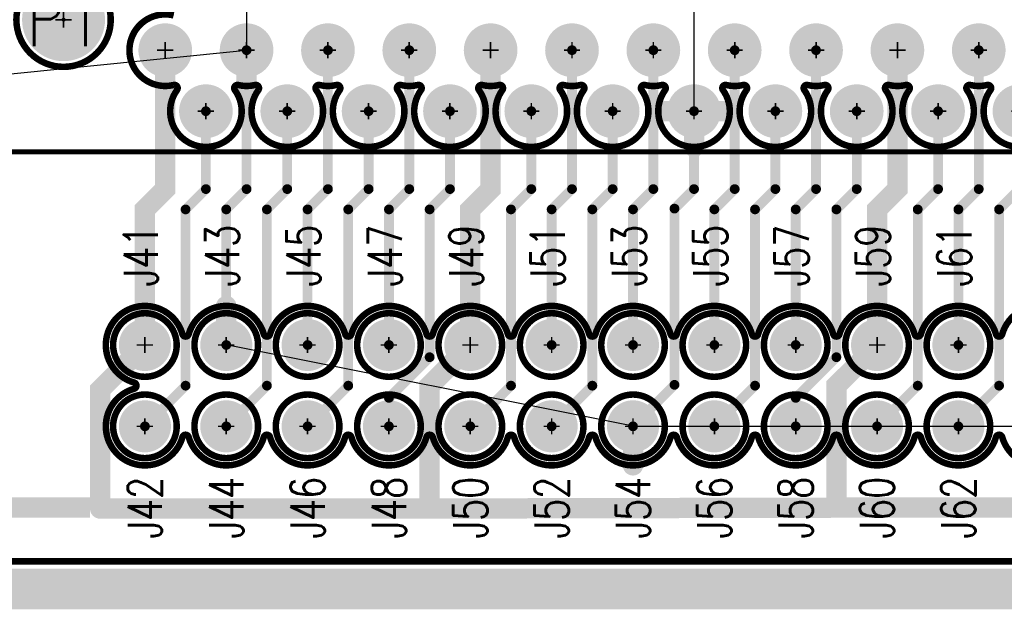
# Model space of a CAD drawing. Extents: x -3.3 to 15.7, y -5.3 to 2.7.
# Tile 11 of 17: x 2.3 to 3.6, y -0.7 to 0. Entities that reach past the tile are written whole.
import ezdxf
from ezdxf.enums import TextEntityAlignment as Align

# ---------------------------------------------------------------- set-up
doc = ezdxf.new("R2010")
doc.units = 0
for name, pattern in [('SIG_1', [2, 1, 1]), ('SIG_11', [2, 1, 1]), ('SIG_13', [2, 1, 1]), ('SIG_130', [2, 1, 1]), ('SIG_133', [2, 1, 1]), ('SIG_14', [2, 1, 1]), ('SIG_18', [2, 1, 1]), ('SIG_20', [2, 1, 1]), ('SIG_24', [2, 1, 1]), ('SIG_30', [2, 1, 1]), ('SIG_32', [2, 1, 1]), ('SIG_34', [2, 1, 1]), ('SIG_36', [2, 1, 1]), ('SIG_39', [2, 1, 1]), ('SIG_43', [2, 1, 1]), ('SIG_44', [2, 1, 1]), ('SIG_47', [2, 1, 1]), ('SIG_48', [2, 1, 1]), ('SIG_8', [2, 1, 1])]:
    doc.linetypes.add(name, pattern=pattern)
for name, color, linetype in [('2D_LINE_125', 3, 'CONTINUOUS'), ('2D_LINE_126', 6, 'CONTINUOUS'), ('BOARD_OUTLINE_00', 254, 'CONTINUOUS'), ('DRIL_NPLTE_THRU_01', 16, 'CONTINUOUS'), ('DRIL_NPLTE_THRU_02', 176, 'CONTINUOUS'), ('DRIL_PLTE_THRU_01', 16, 'CONTINUOUS'), ('DRIL_PLTE_THRU_02', 176, 'CONTINUOUS'), ('DRIL_SYMBOL', 254, 'CONTINUOUS'), ('LINK_00', 254, 'CONTINUOUS'), ('PADS_BOT', 5, 'CONTINUOUS'), ('PADS_INNER', 1, 'CONTINUOUS'), ('PADS_TOP', 1, 'CONTINUOUS'), ('PADS_XR_131', 3, 'CONTINUOUS'), ('PADS_XR_132', 6, 'CONTINUOUS'), ('PART_NAME_123', 255, 'CONTINUOUS'), ('PART_NAME_129', 2, 'CONTINUOUS'), ('PART_TOP_2DLINE_123', 255, 'CONTINUOUS'), ('PART_TOP_2DLINE_129', 2, 'CONTINUOUS'), ('POUR_OUTLINE_02', 5, 'CONTINUOUS'), ('POUR_PADTHERM_02', 5, 'CONTINUOUS'), ('POUR_VOID_02', 5, 'CONTINUOUS'), ('TRACE_01', 1, 'CONTINUOUS')]:
    doc.layers.add(name, color=color, linetype=linetype)
doc.styles.add('W0$001', font='simplex', dxfattribs={"width": 0.75})
doc.styles.add('W0$006', font='simplex', dxfattribs={"width": 0.75})

# ---------------------------------------------------------------- blocks, each defined once
blk = doc.blocks.new('BOARD_4')
at = {"layer": 'BOARD_OUTLINE_00', "const_width": 0.01}
blk.add_lwpolyline([(-0.025, -0.6125), (7.75, -0.6125), (7.75, -2.0125), (-0.025, -2.0125)], close=True, dxfattribs=at)
blk = doc.blocks.new('DRAWING_16')
at = {"layer": '2D_LINE_125', "const_width": 0.05}
blk.add_lwpolyline([(-0.025, -0.6125), (7.75, -0.6125), (7.75, -2.0125), (-0.025, -2.0125)], close=True, dxfattribs=at)
blk = doc.blocks.new('DRAWING_17')
at = {"layer": '2D_LINE_126', "const_width": 0.05}
blk.add_lwpolyline([(-0.025, -0.6125), (7.75, -0.6125), (7.75, -2.0125), (-0.025, -2.0125)], close=True, dxfattribs=at)
blk = doc.blocks.new('POUR_VOID_13')
at = {"layer": 'POUR_VOID_02', "const_width": 0.008}
blk.add_lwpolyline([(3.592, 0.4125, 1), (3.708, 0.4125, 1)], format="xyb", close=True, dxfattribs=at)
blk = doc.blocks.new('POUR_VOID_11')
at = {"layer": 'POUR_VOID_02', "const_width": 0.008}
blk.add_lwpolyline([(4.8605, 0.326, -1.970447), (4.7895, 0.326, 0.698577), (4.7853, 0.3322, -0.11893), (4.7647, 0.3322, 0.698577), (4.7605, 0.326, -1.970447), (4.6895, 0.326, 0.698577), (4.6853, 0.3322, -0.11893), (4.6647, 0.3322, 0.698577), (4.6605, 0.326, -1.970447), (4.5895, 0.326, 0.698577), (4.5853, 0.3322, -0.11893), (4.5647, 0.3322, 0.698577), (4.5605, 0.326, -1.970447), (4.4895, 0.326, 0.698577), (4.4853, 0.3322, -0.11893), (4.4647, 0.3322, 0.698577), (4.4605, 0.326, -1.970447), (4.3895, 0.326, 0.698577), (4.3853, 0.3322, -0.11893), (4.3647, 0.3322, 0.698577), (4.3605, 0.326, -1.970447), (4.2895, 0.326, 0.698577), (4.2853, 0.3322, -0.11893), (4.2647, 0.3322, 0.698577), (4.2605, 0.326, -1.970447), (4.1895, 0.326, 0.698577), (4.1853, 0.3322, -0.11893), (4.1647, 0.3322, 0.698577), (4.1605, 0.326, -1.970447), (4.0895, 0.326, 0.698577), (4.0853, 0.3322, -0.11893), (4.0647, 0.3322, 0.698577), (4.0605, 0.326, -1.970447), (3.9895, 0.326, 0.698577), (3.9853, 0.3322, -0.11893), (3.9647, 0.3322, 0.698577), (3.9605, 0.326, -1.970447), (3.8895, 0.326, 0.698577), (3.8853, 0.3322, -0.11893), (3.8647, 0.3322, 0.698577), (3.8605, 0.326, -1.970447), (3.7895, 0.326, 0.698577), (3.7853, 0.3322, -1.269966), (3.7853, 0.4178, 0.698577)], format="xyb", dxfattribs=at)
blk = doc.blocks.new('POUR_VOID_10')
at = {"layer": 'POUR_VOID_02', "const_width": 0.008}
blk.add_lwpolyline([(4.8962, -0.1007, -0.754332), (4.8038, -0.1007, 0.754331), (4.7962, -0.1007, -0.754332), (4.7038, -0.1007, 0.754331), (4.6962, -0.1007, -0.754332), (4.6038, -0.1007, 0.754331), (4.5962, -0.1007, -0.754332), (4.5038, -0.1007, 0.754331), (4.4962, -0.1007, -0.754332), (4.4038, -0.1007, 0.754331), (4.3962, -0.1007, -0.754332), (4.3038, -0.1007, 0.754331), (4.2962, -0.1007, -0.754332), (4.2038, -0.1007, 0.754331), (4.1962, -0.1007, -0.754332), (4.1038, -0.1007, 0.754331), (4.0962, -0.1007, -0.754332), (4.0038, -0.1007, 0.754331), (3.9962, -0.1007, -0.754332), (3.9038, -0.1007, 0.754331), (3.8962, -0.1007, -0.754332), (3.8038, -0.1007, 0.754331), (3.7962, -0.1007, -1.69959), (3.7368, -0.0413, 0.754331), (3.7368, -0.0337, -1.69959), (3.7962, 0.0257, 0.754331), (3.8038, 0.0257, -0.754332), (3.8962, 0.0257, 0.754331), (3.9038, 0.0257, -0.754332), (3.9962, 0.0257, 0.754331), (4.0038, 0.0257, -0.754332), (4.0962, 0.0257, 0.754331), (4.1038, 0.0257, -0.754332), (4.1962, 0.0257, 0.754331), (4.2038, 0.0257, -0.754332), (4.2962, 0.0257, 0.754331), (4.3038, 0.0257, -0.754332), (4.3962, 0.0257, 0.754331), (4.4038, 0.0257, -0.754332), (4.4962, 0.0257, 0.754331), (4.5038, 0.0257, -0.754332), (4.5962, 0.0257, 0.754331), (4.6038, 0.0257, -0.754332), (4.6962, 0.0257, 0.754331), (4.7038, 0.0257, -0.754332), (4.7962, 0.0257, 0.754331), (4.8038, 0.0257, -0.754332), (4.8962, 0.0257, 0.754331)], format="xyb", dxfattribs=at)
blk = doc.blocks.new('POUR_OUTLINE_6')
at = {"layer": 'POUR_OUTLINE_02', "const_width": 0.008}
blk.add_lwpolyline([(1.298, -0.2535), (7.487, -0.2535, 0.414214)], format="xyb", dxfattribs=at)
for name in ['POUR_VOID_11', 'POUR_VOID_13', 'POUR_VOID_10']:
    blk.add_blockref(name, (0, 0))
blk = doc.blocks.new('POUR_PADTHERM_22')
at = {"layer": 'POUR_PADTHERM_02', "const_width": 0.0125}
blk.add_lwpolyline([(4.35625, -0.1355), (4.35625, -0.1165, 1), (4.34375, -0.1165), (4.34375, -0.1355, 1), (4.35625, -0.1355)], format="xyb", dxfattribs=at)
blk = doc.blocks.new('POUR_PADTHERM_23')
at = {"layer": 'POUR_PADTHERM_02', "const_width": 0.0125}
blk.add_lwpolyline([(3.84375, 0.0605), (3.84375, 0.0415, 1), (3.85625, 0.0415), (3.85625, 0.0605, 1), (3.84375, 0.0605)], format="xyb", dxfattribs=at)
blk = doc.blocks.new('POUR_PADTHERM_24')
at = {"layer": 'POUR_PADTHERM_02', "const_width": 0.0125}
for points in [[(4.381, 0.29375), (4.4, 0.29375, 1), (4.4, 0.30625), (4.381, 0.30625, 1), (4.381, 0.29375)], [(4.469, 0.30625), (4.45, 0.30625, 1), (4.45, 0.29375), (4.469, 0.29375, 1), (4.469, 0.30625)], [(4.43125, 0.256), (4.43125, 0.275, 1), (4.41875, 0.275), (4.41875, 0.256, 1), (4.43125, 0.256)]]:
    blk.add_lwpolyline(points, format="xyb", dxfattribs=at)
blk = doc.blocks.new('POUR_PADTHERM_41')
at = {"layer": 'POUR_PADTHERM_02', "const_width": 0.0125}
blk.add_lwpolyline([(3.88125, 0.331), (3.88125, 0.35, 1), (3.86875, 0.35), (3.86875, 0.331, 1), (3.88125, 0.331)], format="xyb", dxfattribs=at)
blk = doc.blocks.new('POUR_HEADER_0')
for name in ['POUR_OUTLINE_6', 'POUR_PADTHERM_41', 'POUR_PADTHERM_24', 'POUR_PADTHERM_23', 'POUR_PADTHERM_22']:
    blk.add_blockref(name, (0.21, -1.0725))
blk = doc.blocks.new('PART_BODY_TOP_1')
at = {"layer": 'PART_TOP_2DLINE_123', "const_width": 0.008}
blk.add_lwpolyline([(-0.0391, 0, 1), (0.0391, 0, 1)], format="xyb", close=True, dxfattribs=at)
at = {"layer": 'PART_TOP_2DLINE_129', "const_width": 0.001}
blk.add_lwpolyline([(-0.0391, 0, 1), (0.0391, 0, 1)], format="xyb", close=True, dxfattribs=at)
blk = doc.blocks.new('DRIL_SYMBOL_0$038')
at = {"layer": 'DRIL_SYMBOL', "const_width": 0.002}
for points in [[(-0.01, 0), (0.01, 0)], [(0, -0.01), (0, 0.01)]]:
    blk.add_lwpolyline(points, dxfattribs=at)
blk = doc.blocks.new('DRIL_HOLE_0$038')
at = {"const_width": 0.019}
blk.add_lwpolyline([(-0.0095, 0, 1), (0.0095, 0, 1)], format="xyb", close=True, dxfattribs=at)
blk.add_blockref('DRIL_SYMBOL_0$038', (0, 0))
blk = doc.blocks.new('PAD_0')
at = {"const_width": 0.029}
blk.add_lwpolyline([(0, -0.0145, 1), (0, 0.0145, 1)], format="xyb", close=True, dxfattribs=at)
blk = doc.blocks.new('PAD_3')
at = {"const_width": 0.032}
blk.add_lwpolyline([(0, -0.016, 1), (0, 0.016, 1)], format="xyb", close=True, dxfattribs=at)
blk = doc.blocks.new('STK_TOP_25')
at = {"layer": 'DRIL_PLTE_THRU_01'}
blk.add_blockref('DRIL_HOLE_0$038', (0, 0), dxfattribs=at)
at = {"layer": 'DRIL_PLTE_THRU_02'}
blk.add_blockref('DRIL_HOLE_0$038', (0, 0), dxfattribs=at)
at = {"layer": 'PADS_BOT'}
blk.add_blockref('PAD_0', (0, 0), dxfattribs=at)
at = {"layer": 'PADS_INNER'}
blk.add_blockref('PAD_0', (0, 0), dxfattribs=at)
at = {"layer": 'PADS_TOP'}
blk.add_blockref('PAD_0', (0, 0), dxfattribs=at)
at = {"layer": 'PADS_XR_131'}
blk.add_blockref('PAD_3', (0, 0), dxfattribs=at)
at = {"layer": 'PADS_XR_132'}
blk.add_blockref('PAD_3', (0, 0), dxfattribs=at)
blk = doc.blocks.new('SYM_TOP_2')
for name in ['PART_BODY_TOP_1', 'STK_TOP_25']:
    blk.add_blockref(name, (0, 0))
blk = doc.blocks.new('PART_TOP_107')
blk.add_blockref('SYM_TOP_2', (0, 0))
at = {"layer": 'PART_NAME_123', "style": 'W0$006', "width": 0.75}
blk.add_text('J41', height=0.042, rotation=90, dxfattribs=at).set_placement((-0.005, 0.11), align=Align.MIDDLE_CENTER)
at = {"layer": 'PART_NAME_129', "style": 'W0$001', "width": 0.75}
blk.add_text('J41', height=0.042, rotation=90, dxfattribs=at).set_placement((-0.005, 0.11), align=Align.MIDDLE_CENTER)
blk = doc.blocks.new('PART_TOP_108')
blk.add_blockref('SYM_TOP_2', (0, 0))
at = {"layer": 'PART_NAME_123', "style": 'W0$006', "width": 0.75}
blk.add_text('J42', height=0.042, rotation=90, dxfattribs=at).set_placement((0, -0.1), align=Align.MIDDLE_CENTER)
at = {"layer": 'PART_NAME_129', "style": 'W0$001', "width": 0.75}
blk.add_text('J42', height=0.042, rotation=90, dxfattribs=at).set_placement((0, -0.1), align=Align.MIDDLE_CENTER)
blk = doc.blocks.new('PART_TOP_109')
blk.add_blockref('SYM_TOP_2', (0, 0))
at = {"layer": 'PART_NAME_123', "style": 'W0$006', "width": 0.75}
blk.add_text('J43', height=0.042, rotation=90, dxfattribs=at).set_placement((-0.005, 0.11), align=Align.MIDDLE_CENTER)
at = {"layer": 'PART_NAME_129', "style": 'W0$001', "width": 0.75}
blk.add_text('J43', height=0.042, rotation=90, dxfattribs=at).set_placement((-0.005, 0.11), align=Align.MIDDLE_CENTER)
blk = doc.blocks.new('PART_TOP_110')
blk.add_blockref('SYM_TOP_2', (0, 0))
at = {"layer": 'PART_NAME_123', "style": 'W0$006', "width": 0.75}
blk.add_text('J44', height=0.042, rotation=90, dxfattribs=at).set_placement((0, -0.1), align=Align.MIDDLE_CENTER)
at = {"layer": 'PART_NAME_129', "style": 'W0$001', "width": 0.75}
blk.add_text('J44', height=0.042, rotation=90, dxfattribs=at).set_placement((0, -0.1), align=Align.MIDDLE_CENTER)
blk = doc.blocks.new('PART_TOP_111')
blk.add_blockref('SYM_TOP_2', (0, 0))
at = {"layer": 'PART_NAME_123', "style": 'W0$006', "width": 0.75}
blk.add_text('J45', height=0.042, rotation=90, dxfattribs=at).set_placement((-0.005, 0.11), align=Align.MIDDLE_CENTER)
at = {"layer": 'PART_NAME_129', "style": 'W0$001', "width": 0.75}
blk.add_text('J45', height=0.042, rotation=90, dxfattribs=at).set_placement((-0.005, 0.11), align=Align.MIDDLE_CENTER)
blk = doc.blocks.new('PART_TOP_112')
blk.add_blockref('SYM_TOP_2', (0, 0))
at = {"layer": 'PART_NAME_123', "style": 'W0$006', "width": 0.75}
blk.add_text('J46', height=0.042, rotation=90, dxfattribs=at).set_placement((0, -0.1), align=Align.MIDDLE_CENTER)
at = {"layer": 'PART_NAME_129', "style": 'W0$001', "width": 0.75}
blk.add_text('J46', height=0.042, rotation=90, dxfattribs=at).set_placement((0, -0.1), align=Align.MIDDLE_CENTER)
blk = doc.blocks.new('PART_TOP_113')
blk.add_blockref('SYM_TOP_2', (0, 0))
at = {"layer": 'PART_NAME_123', "style": 'W0$006', "width": 0.75}
blk.add_text('J47', height=0.042, rotation=90, dxfattribs=at).set_placement((-0.005, 0.11), align=Align.MIDDLE_CENTER)
at = {"layer": 'PART_NAME_129', "style": 'W0$001', "width": 0.75}
blk.add_text('J47', height=0.042, rotation=90, dxfattribs=at).set_placement((-0.005, 0.11), align=Align.MIDDLE_CENTER)
blk = doc.blocks.new('PART_TOP_114')
blk.add_blockref('SYM_TOP_2', (0, 0))
at = {"layer": 'PART_NAME_123', "style": 'W0$006', "width": 0.75}
blk.add_text('J48', height=0.042, rotation=90, dxfattribs=at).set_placement((0, -0.1), align=Align.MIDDLE_CENTER)
at = {"layer": 'PART_NAME_129', "style": 'W0$001', "width": 0.75}
blk.add_text('J48', height=0.042, rotation=90, dxfattribs=at).set_placement((0, -0.1), align=Align.MIDDLE_CENTER)
blk = doc.blocks.new('PART_TOP_115')
blk.add_blockref('SYM_TOP_2', (0, 0))
at = {"layer": 'PART_NAME_123', "style": 'W0$006', "width": 0.75}
blk.add_text('J49', height=0.042, rotation=90, dxfattribs=at).set_placement((-0.005, 0.11), align=Align.MIDDLE_CENTER)
at = {"layer": 'PART_NAME_129', "style": 'W0$001', "width": 0.75}
blk.add_text('J49', height=0.042, rotation=90, dxfattribs=at).set_placement((-0.005, 0.11), align=Align.MIDDLE_CENTER)
blk = doc.blocks.new('PART_TOP_117')
blk.add_blockref('SYM_TOP_2', (0, 0))
at = {"layer": 'PART_NAME_123', "style": 'W0$006', "width": 0.75}
blk.add_text('J50', height=0.042, rotation=90, dxfattribs=at).set_placement((0, -0.1), align=Align.MIDDLE_CENTER)
at = {"layer": 'PART_NAME_129', "style": 'W0$001', "width": 0.75}
blk.add_text('J50', height=0.042, rotation=90, dxfattribs=at).set_placement((0, -0.1), align=Align.MIDDLE_CENTER)
blk = doc.blocks.new('PART_TOP_118')
blk.add_blockref('SYM_TOP_2', (0, 0))
at = {"layer": 'PART_NAME_123', "style": 'W0$006', "width": 0.75}
blk.add_text('J51', height=0.042, rotation=90, dxfattribs=at).set_placement((-0.005, 0.11), align=Align.MIDDLE_CENTER)
at = {"layer": 'PART_NAME_129', "style": 'W0$001', "width": 0.75}
blk.add_text('J51', height=0.042, rotation=90, dxfattribs=at).set_placement((-0.005, 0.11), align=Align.MIDDLE_CENTER)
blk = doc.blocks.new('PART_TOP_119')
blk.add_blockref('SYM_TOP_2', (0, 0))
at = {"layer": 'PART_NAME_123', "style": 'W0$006', "width": 0.75}
blk.add_text('J52', height=0.042, rotation=90, dxfattribs=at).set_placement((0, -0.1), align=Align.MIDDLE_CENTER)
at = {"layer": 'PART_NAME_129', "style": 'W0$001', "width": 0.75}
blk.add_text('J52', height=0.042, rotation=90, dxfattribs=at).set_placement((0, -0.1), align=Align.MIDDLE_CENTER)
blk = doc.blocks.new('PART_TOP_120')
blk.add_blockref('SYM_TOP_2', (0, 0))
at = {"layer": 'PART_NAME_123', "style": 'W0$006', "width": 0.75}
blk.add_text('J53', height=0.042, rotation=90, dxfattribs=at).set_placement((-0.005, 0.11), align=Align.MIDDLE_CENTER)
at = {"layer": 'PART_NAME_129', "style": 'W0$001', "width": 0.75}
blk.add_text('J53', height=0.042, rotation=90, dxfattribs=at).set_placement((-0.005, 0.11), align=Align.MIDDLE_CENTER)
blk = doc.blocks.new('PART_TOP_121')
blk.add_blockref('SYM_TOP_2', (0, 0))
at = {"layer": 'PART_NAME_123', "style": 'W0$006', "width": 0.75}
blk.add_text('J54', height=0.042, rotation=90, dxfattribs=at).set_placement((0, -0.1), align=Align.MIDDLE_CENTER)
at = {"layer": 'PART_NAME_129', "style": 'W0$001', "width": 0.75}
blk.add_text('J54', height=0.042, rotation=90, dxfattribs=at).set_placement((0, -0.1), align=Align.MIDDLE_CENTER)
blk = doc.blocks.new('PART_TOP_122')
blk.add_blockref('SYM_TOP_2', (0, 0))
at = {"layer": 'PART_NAME_123', "style": 'W0$006', "width": 0.75}
blk.add_text('J55', height=0.042, rotation=90, dxfattribs=at).set_placement((-0.005, 0.11), align=Align.MIDDLE_CENTER)
at = {"layer": 'PART_NAME_129', "style": 'W0$001', "width": 0.75}
blk.add_text('J55', height=0.042, rotation=90, dxfattribs=at).set_placement((-0.005, 0.11), align=Align.MIDDLE_CENTER)
blk = doc.blocks.new('PART_TOP_123')
blk.add_blockref('SYM_TOP_2', (0, 0))
at = {"layer": 'PART_NAME_123', "style": 'W0$006', "width": 0.75}
blk.add_text('J56', height=0.042, rotation=90, dxfattribs=at).set_placement((0, -0.1), align=Align.MIDDLE_CENTER)
at = {"layer": 'PART_NAME_129', "style": 'W0$001', "width": 0.75}
blk.add_text('J56', height=0.042, rotation=90, dxfattribs=at).set_placement((0, -0.1), align=Align.MIDDLE_CENTER)
blk = doc.blocks.new('PART_TOP_124')
blk.add_blockref('SYM_TOP_2', (0, 0))
at = {"layer": 'PART_NAME_123', "style": 'W0$006', "width": 0.75}
blk.add_text('J57', height=0.042, rotation=90, dxfattribs=at).set_placement((-0.005, 0.11), align=Align.MIDDLE_CENTER)
at = {"layer": 'PART_NAME_129', "style": 'W0$001', "width": 0.75}
blk.add_text('J57', height=0.042, rotation=90, dxfattribs=at).set_placement((-0.005, 0.11), align=Align.MIDDLE_CENTER)
blk = doc.blocks.new('PART_TOP_125')
blk.add_blockref('SYM_TOP_2', (0, 0))
at = {"layer": 'PART_NAME_123', "style": 'W0$006', "width": 0.75}
blk.add_text('J58', height=0.042, rotation=90, dxfattribs=at).set_placement((0, -0.1), align=Align.MIDDLE_CENTER)
at = {"layer": 'PART_NAME_129', "style": 'W0$001', "width": 0.75}
blk.add_text('J58', height=0.042, rotation=90, dxfattribs=at).set_placement((0, -0.1), align=Align.MIDDLE_CENTER)
blk = doc.blocks.new('PART_TOP_126')
blk.add_blockref('SYM_TOP_2', (0, 0))
at = {"layer": 'PART_NAME_123', "style": 'W0$006', "width": 0.75}
blk.add_text('J59', height=0.042, rotation=90, dxfattribs=at).set_placement((-0.005, 0.11), align=Align.MIDDLE_CENTER)
at = {"layer": 'PART_NAME_129', "style": 'W0$001', "width": 0.75}
blk.add_text('J59', height=0.042, rotation=90, dxfattribs=at).set_placement((-0.005, 0.11), align=Align.MIDDLE_CENTER)
blk = doc.blocks.new('PART_TOP_128')
blk.add_blockref('SYM_TOP_2', (0, 0))
at = {"layer": 'PART_NAME_123', "style": 'W0$006', "width": 0.75}
blk.add_text('J60', height=0.042, rotation=90, dxfattribs=at).set_placement((0, -0.1), align=Align.MIDDLE_CENTER)
at = {"layer": 'PART_NAME_129', "style": 'W0$001', "width": 0.75}
blk.add_text('J60', height=0.042, rotation=90, dxfattribs=at).set_placement((0, -0.1), align=Align.MIDDLE_CENTER)
blk = doc.blocks.new('PART_TOP_129')
blk.add_blockref('SYM_TOP_2', (0, 0))
at = {"layer": 'PART_NAME_123', "style": 'W0$006', "width": 0.75}
blk.add_text('J61', height=0.042, rotation=90, dxfattribs=at).set_placement((-0.005, 0.11), align=Align.MIDDLE_CENTER)
at = {"layer": 'PART_NAME_129', "style": 'W0$001', "width": 0.75}
blk.add_text('J61', height=0.042, rotation=90, dxfattribs=at).set_placement((-0.005, 0.11), align=Align.MIDDLE_CENTER)
blk = doc.blocks.new('PART_TOP_130')
blk.add_blockref('SYM_TOP_2', (0, 0))
at = {"layer": 'PART_NAME_123', "style": 'W0$006', "width": 0.75}
blk.add_text('J62', height=0.042, rotation=90, dxfattribs=at).set_placement((0, -0.1), align=Align.MIDDLE_CENTER)
at = {"layer": 'PART_NAME_129', "style": 'W0$001', "width": 0.75}
blk.add_text('J62', height=0.042, rotation=90, dxfattribs=at).set_placement((0, -0.1), align=Align.MIDDLE_CENTER)
blk = doc.blocks.new('PART_BODY_TOP_2')
at = {"layer": 'PART_TOP_2DLINE_123', "const_width": 0.006}
blk.add_lwpolyline([(-0.632, 0.2), (5.182, 0.2), (5.182, -0.125), (-0.632, -0.125)], close=True, dxfattribs=at)
at = {"layer": 'PART_TOP_2DLINE_129', "const_width": 0.001}
blk.add_lwpolyline([(-0.96, 0.2), (5.51, 0.2), (5.51, -0.125), (-0.96, -0.125)], close=True, dxfattribs=at)
blk = doc.blocks.new('DRIL_SYMBOL_0$03')
at = {"layer": 'DRIL_SYMBOL', "const_width": 0.002}
for points in [[(-0.01, 0), (0.01, 0)], [(0, -0.01), (0, 0.01)]]:
    blk.add_lwpolyline(points, dxfattribs=at)
blk = doc.blocks.new('DRIL_HOLE_0$03')
at = {"const_width": 0.015}
blk.add_lwpolyline([(-0.0075, 0, 1), (0.0075, 0, 1)], format="xyb", close=True, dxfattribs=at)
blk.add_blockref('DRIL_SYMBOL_0$03', (0, 0))
blk = doc.blocks.new('PAD_4')
at = {"const_width": 0.025}
blk.add_lwpolyline([(0, -0.0125, 1), (0, 0.0125, 1)], format="xyb", close=True, dxfattribs=at)
blk = doc.blocks.new('PAD_7')
at = {"const_width": 0.033}
blk.add_lwpolyline([(0, -0.0165, 1), (0, 0.0165, 1)], format="xyb", close=True, dxfattribs=at)
blk = doc.blocks.new('STK_TOP_4')
at = {"layer": 'DRIL_PLTE_THRU_01'}
blk.add_blockref('DRIL_HOLE_0$03', (0, 0), dxfattribs=at)
at = {"layer": 'DRIL_PLTE_THRU_02'}
blk.add_blockref('DRIL_HOLE_0$03', (0, 0), dxfattribs=at)
at = {"layer": 'PADS_BOT'}
blk.add_blockref('PAD_4', (0, 0), dxfattribs=at)
at = {"layer": 'PADS_INNER'}
blk.add_blockref('PAD_4', (0, 0), dxfattribs=at)
at = {"layer": 'PADS_TOP'}
blk.add_blockref('PAD_4', (0, 0), dxfattribs=at)
at = {"layer": 'PADS_XR_131'}
blk.add_blockref('PAD_7', (0, 0), dxfattribs=at)
at = {"layer": 'PADS_XR_132'}
blk.add_blockref('PAD_7', (0, 0), dxfattribs=at)
blk = doc.blocks.new('DRIL_SYMBOL_0$096')
at = {"layer": 'DRIL_SYMBOL', "const_width": 0.002}
for points in [[(-0.01, 0), (0.01, 0)], [(0, -0.01), (0, 0.01)]]:
    blk.add_lwpolyline(points, dxfattribs=at)
blk = doc.blocks.new('DRIL_HOLE_0$096')
at = {"const_width": 0.048}
blk.add_lwpolyline([(-0.024, 0, 1), (0.024, 0, 1)], format="xyb", close=True, dxfattribs=at)
blk.add_blockref('DRIL_SYMBOL_0$096', (0, 0))
blk = doc.blocks.new('PAD_8')
at = {"const_width": 0.0025}
blk.add_lwpolyline([(0, -0.00125, 1), (0, 0.00125, 1)], format="xyb", close=True, dxfattribs=at)
blk = doc.blocks.new('PAD_10')
at = {"const_width": 0.051}
blk.add_lwpolyline([(0, -0.0255, 1), (0, 0.0255, 1)], format="xyb", close=True, dxfattribs=at)
blk = doc.blocks.new('STK_TOP_13')
at = {"layer": 'DRIL_NPLTE_THRU_01'}
blk.add_blockref('DRIL_HOLE_0$096', (0, 0), dxfattribs=at)
at = {"layer": 'DRIL_NPLTE_THRU_02'}
blk.add_blockref('DRIL_HOLE_0$096', (0, 0), dxfattribs=at)
at = {"layer": 'PADS_BOT'}
blk.add_blockref('PAD_8', (0, 0), dxfattribs=at)
at = {"layer": 'PADS_INNER'}
blk.add_blockref('PAD_8', (0, 0), dxfattribs=at)
at = {"layer": 'PADS_TOP'}
blk.add_blockref('PAD_8', (0, 0), dxfattribs=at)
at = {"layer": 'PADS_XR_131'}
blk.add_blockref('PAD_10', (0, 0), dxfattribs=at)
at = {"layer": 'PADS_XR_132'}
blk.add_blockref('PAD_10', (0, 0), dxfattribs=at)
blk = doc.blocks.new('SYM_TOP_3')
for name, p in [('PART_BODY_TOP_2', (0, 0)), ('STK_TOP_13', (2.275, 0.0375)), ('STK_TOP_4', (2.4, 0)), ('STK_TOP_4', (2.5, 0)), ('STK_TOP_4', (2.6, 0)), ('STK_TOP_4', (2.7, 0)), ('STK_TOP_4', (2.8, 0)), ('STK_TOP_4', (2.9, 0)), ('STK_TOP_4', (3, 0)), ('STK_TOP_4', (3.1, 0)), ('STK_TOP_4', (3.2, 0)), ('STK_TOP_4', (3.3, 0)), ('STK_TOP_4', (3.4, 0)), ('STK_TOP_4', (2.45, -0.075)), ('STK_TOP_4', (2.55, -0.075)), ('STK_TOP_4', (2.65, -0.075)), ('STK_TOP_4', (2.75, -0.075)), ('STK_TOP_4', (2.85, -0.075)), ('STK_TOP_4', (2.95, -0.075)), ('STK_TOP_4', (3.05, -0.075)), ('STK_TOP_4', (3.15, -0.075)), ('STK_TOP_4', (3.25, -0.075)), ('STK_TOP_4', (3.35, -0.075)), ('STK_TOP_4', (3.45, -0.075))]:
    blk.add_blockref(name, p)
blk = doc.blocks.new('PART_TOP_171')
blk.add_blockref('SYM_TOP_3', (0, 0))
at = {"layer": 'PART_NAME_129', "style": 'W0$001', "width": 0.75}
blk.add_text('P1', height=0.07, dxfattribs=at).set_placement((2.23, 0.005))
blk = doc.blocks.new('SMOOTH_0$012')
at = {"const_width": 0.006}
blk.add_lwpolyline([(-0.003, 0, 1), (0.003, 0, 1)], format="xyb", close=True, dxfattribs=at)
blk = doc.blocks.new('SMOOTH_0$025')
at = {"const_width": 0.0125}
blk.add_lwpolyline([(-0.00625, 0, 1), (0.00625, 0, 1)], format="xyb", close=True, dxfattribs=at)

msp = doc.modelspace()

# ---------------------------------------------------------------- linework, layer by layer
at = {"layer": 'LINK_00', "linetype": 'SIG_130'}
for p, q in [((2.625, 0.1125), (2.625, -0.0375)), ((3.175, -0.1125), (3.175, 0.0375)), ((1.875, -0.1125), (2.625, -0.0375)), ((3.1, -0.5), (2.6, -0.4)), ((3.1, -0.5), (3.6, -0.5))]:
    msp.add_line(p, q, dxfattribs=at)
at = {"layer": 'TRACE_01', "linetype": 'SIG_133', "const_width": 0.025}
for points in [[(2.5, -0.4), (2.5, -0.2333), (2.525, -0.2083), (2.525, -0.0375)], [(2.9, -0.4), (2.9, -0.2333), (2.925, -0.2083), (2.925, -0.0375)], [(3.4, -0.4), (3.4, -0.2333), (3.425, -0.2083), (3.425, -0.0375)], [(2.445, -0.6011), (2.445, -0.455), (2.5, -0.4)], [(2.85, -0.6011), (2.85, -0.45), (2.9, -0.4)], [(3.35, -0.6), (3.35, -0.45), (3.4, -0.4)], [(3.35, -0.6), (4.05, -0.6), (4.05, -0.465)], [(2.445, -0.6011), (2.445, -0.6), (2.2, -0.6)], [(2.445, -0.6011), (2.85, -0.6011)], [(2.85, -0.6011), (3.3513, -0.6), (3.35, -0.6)]]:
    msp.add_lwpolyline(points, dxfattribs=at)
at = {"layer": 'TRACE_01', "linetype": 'SIG_130', "const_width": 0.012}
for points in [[(2.6, -0.4), (2.6, -0.2333), (2.625, -0.2083), (2.625, -0.0375)], [(3.1, -0.5), (3.151, -0.449), (3.151, -0.2323), (3.175, -0.2083), (3.175, -0.1125)]]:
    msp.add_lwpolyline(points, dxfattribs=at)
at = {"layer": 'TRACE_01', "linetype": 'SIG_34', "const_width": 0.012}
msp.add_lwpolyline([(2.7, -0.4), (2.7, -0.2333), (2.725, -0.2083), (2.725, -0.0375)], dxfattribs=at)
at = {"layer": 'TRACE_01', "linetype": 'SIG_43', "const_width": 0.012}
msp.add_lwpolyline([(2.8, -0.4), (2.8, -0.2333), (2.825, -0.2083), (2.825, -0.0375)], dxfattribs=at)
at = {"layer": 'TRACE_01', "linetype": 'SIG_14', "const_width": 0.012}
msp.add_lwpolyline([(3, -0.4), (3, -0.2333), (3.025, -0.2083), (3.025, -0.0375)], dxfattribs=at)
at = {"layer": 'TRACE_01', "linetype": 'SIG_44', "const_width": 0.012}
msp.add_lwpolyline([(3.1, -0.4), (3.1, -0.2333), (3.125, -0.2083), (3.125, -0.0375)], dxfattribs=at)
at = {"layer": 'TRACE_01', "linetype": 'SIG_24', "const_width": 0.012}
msp.add_lwpolyline([(3.2, -0.4), (3.2, -0.2333), (3.225, -0.2083), (3.225, -0.0375)], dxfattribs=at)
at = {"layer": 'TRACE_01', "linetype": 'SIG_36', "const_width": 0.012}
msp.add_lwpolyline([(3.3, -0.4), (3.3, -0.2333), (3.325, -0.2083), (3.325, -0.0375)], dxfattribs=at)
at = {"layer": 'TRACE_01', "linetype": 'SIG_30', "const_width": 0.012}
msp.add_lwpolyline([(3.5, -0.4), (3.5, -0.2333), (3.525, -0.2083), (3.525, -0.0375)], dxfattribs=at)
at = {"layer": 'TRACE_01', "linetype": 'SIG_47', "const_width": 0.012}
msp.add_lwpolyline([(2.5, -0.5), (2.55, -0.45), (2.55, -0.2333), (2.575, -0.2083), (2.575, -0.1125)], dxfattribs=at)
at = {"layer": 'TRACE_01', "linetype": 'SIG_32', "const_width": 0.012}
msp.add_lwpolyline([(2.6, -0.5), (2.65, -0.45), (2.65, -0.2333), (2.675, -0.2083), (2.675, -0.1125)], dxfattribs=at)
at = {"layer": 'TRACE_01', "linetype": 'SIG_20', "const_width": 0.012}
msp.add_lwpolyline([(2.7, -0.5), (2.75, -0.45), (2.75, -0.2333), (2.775, -0.2083), (2.775, -0.1125)], dxfattribs=at)
at = {"layer": 'TRACE_01', "linetype": 'SIG_18', "const_width": 0.012}
msp.add_lwpolyline([(2.8, -0.5), (2.8, -0.465), (2.85, -0.415), (2.85, -0.2333), (2.875, -0.2083), (2.875, -0.1125)], dxfattribs=at)
at = {"layer": 'TRACE_01', "linetype": 'SIG_48', "const_width": 0.012}
msp.add_lwpolyline([(2.9, -0.5), (2.95, -0.45), (2.95, -0.2333), (2.975, -0.2083), (2.975, -0.1125)], dxfattribs=at)
at = {"layer": 'TRACE_01', "linetype": 'SIG_13', "const_width": 0.012}
msp.add_lwpolyline([(3, -0.5), (3.05, -0.45), (3.05, -0.2333), (3.075, -0.2083), (3.075, -0.1125)], dxfattribs=at)
at = {"layer": 'TRACE_01', "linetype": 'SIG_8', "const_width": 0.012}
msp.add_lwpolyline([(3.2, -0.5), (3.25, -0.45), (3.25, -0.2333), (3.275, -0.2083), (3.275, -0.1125)], dxfattribs=at)
at = {"layer": 'TRACE_01', "linetype": 'SIG_1', "const_width": 0.012}
msp.add_lwpolyline([(3.3, -0.5), (3.3, -0.465), (3.35, -0.415), (3.35, -0.2333), (3.375, -0.2083), (3.375, -0.1125)], dxfattribs=at)
at = {"layer": 'TRACE_01', "linetype": 'SIG_39', "const_width": 0.012}
msp.add_lwpolyline([(3.4, -0.5), (3.45, -0.45), (3.45, -0.2333), (3.475, -0.2083), (3.475, -0.1125)], dxfattribs=at)
at = {"layer": 'TRACE_01', "linetype": 'SIG_11', "const_width": 0.012}
msp.add_lwpolyline([(3.5, -0.5), (3.55, -0.45), (3.55, -0.2333), (3.575, -0.2083), (3.575, -0.1125)], dxfattribs=at)

# ---------------------------------------------------------------- block references
for name, p in [('DRAWING_16', (-1.475, 1.3125)), ('DRAWING_17', (-1.475, 1.3125)), ('BOARD_4', (-1.475, 1.3125)), ('PART_TOP_171', (0.125, -0.0375)), ('PART_TOP_107', (2.5, -0.4)), ('PART_TOP_109', (2.6, -0.4)), ('PART_TOP_111', (2.7, -0.4)), ('PART_TOP_113', (2.8, -0.4)), ('PART_TOP_115', (2.9, -0.4)), ('PART_TOP_118', (3, -0.4)), ('PART_TOP_120', (3.1, -0.4)), ('PART_TOP_122', (3.2, -0.4)), ('PART_TOP_124', (3.3, -0.4)), ('PART_TOP_126', (3.4, -0.4)), ('PART_TOP_129', (3.5, -0.4)), ('PART_TOP_108', (2.5, -0.5)), ('PART_TOP_110', (2.6, -0.5)), ('PART_TOP_112', (2.7, -0.5)), ('PART_TOP_114', (2.8, -0.5)), ('PART_TOP_117', (2.9, -0.5)), ('PART_TOP_119', (3, -0.5)), ('PART_TOP_121', (3.1, -0.5)), ('PART_TOP_123', (3.2, -0.5)), ('PART_TOP_125', (3.3, -0.5)), ('PART_TOP_128', (3.4, -0.5)), ('PART_TOP_130', (3.5, -0.5))]:
    msp.add_blockref(name, p)
at = {"linetype": 'SIG_130'}
msp.add_blockref('POUR_HEADER_0', (-1.46, 0.66), dxfattribs=at)
at = {"layer": 'TRACE_01'}
for name, p in [('SMOOTH_0$025', (2.525, -0.0375)), ('SMOOTH_0$012', (2.625, -0.0375)), ('SMOOTH_0$012', (2.725, -0.0375)), ('SMOOTH_0$012', (2.825, -0.0375)), ('SMOOTH_0$025', (2.925, -0.0375)), ('SMOOTH_0$012', (3.025, -0.0375)), ('SMOOTH_0$012', (3.125, -0.0375)), ('SMOOTH_0$012', (3.225, -0.0375)), ('SMOOTH_0$012', (3.325, -0.0375)), ('SMOOTH_0$025', (3.425, -0.0375)), ('SMOOTH_0$012', (3.525, -0.0375)), ('SMOOTH_0$012', (2.575, -0.1125)), ('SMOOTH_0$012', (2.675, -0.1125)), ('SMOOTH_0$012', (2.775, -0.1125)), ('SMOOTH_0$012', (2.875, -0.1125)), ('SMOOTH_0$012', (2.975, -0.1125)), ('SMOOTH_0$012', (3.075, -0.1125)), ('SMOOTH_0$012', (3.175, -0.1125)), ('SMOOTH_0$012', (3.275, -0.1125)), ('SMOOTH_0$012', (3.375, -0.1125)), ('SMOOTH_0$012', (3.475, -0.1125)), ('SMOOTH_0$025', (2.525, -0.2083)), ('SMOOTH_0$012', (2.575, -0.2083)), ('SMOOTH_0$012', (2.625, -0.2083)), ('SMOOTH_0$012', (2.675, -0.2083)), ('SMOOTH_0$012', (2.725, -0.2083)), ('SMOOTH_0$012', (2.775, -0.2083)), ('SMOOTH_0$012', (2.825, -0.2083)), ('SMOOTH_0$012', (2.875, -0.2083)), ('SMOOTH_0$025', (2.925, -0.2083)), ('SMOOTH_0$012', (2.975, -0.2083)), ('SMOOTH_0$012', (3.025, -0.2083)), ('SMOOTH_0$012', (3.075, -0.2083)), ('SMOOTH_0$012', (3.125, -0.2083)), ('SMOOTH_0$012', (3.175, -0.2083)), ('SMOOTH_0$012', (3.225, -0.2083)), ('SMOOTH_0$012', (3.275, -0.2083)), ('SMOOTH_0$012', (3.325, -0.2083)), ('SMOOTH_0$012', (3.375, -0.2083)), ('SMOOTH_0$025', (3.425, -0.2083)), ('SMOOTH_0$012', (3.475, -0.2083)), ('SMOOTH_0$012', (3.525, -0.2083)), ('SMOOTH_0$025', (2.5, -0.2333)), ('SMOOTH_0$012', (2.55, -0.2333)), ('SMOOTH_0$012', (2.6, -0.2333)), ('SMOOTH_0$012', (2.65, -0.2333)), ('SMOOTH_0$012', (2.7, -0.2333)), ('SMOOTH_0$012', (2.75, -0.2333)), ('SMOOTH_0$012', (2.8, -0.2333)), ('SMOOTH_0$012', (2.85, -0.2333)), ('SMOOTH_0$025', (2.9, -0.2333)), ('SMOOTH_0$012', (2.95, -0.2333)), ('SMOOTH_0$012', (3, -0.2333)), ('SMOOTH_0$012', (3.05, -0.2333)), ('SMOOTH_0$012', (3.1, -0.2333)), ('SMOOTH_0$012', (3.151, -0.2323)), ('SMOOTH_0$012', (3.2, -0.2333)), ('SMOOTH_0$012', (3.25, -0.2333)), ('SMOOTH_0$012', (3.3, -0.2333)), ('SMOOTH_0$012', (3.35, -0.2333)), ('SMOOTH_0$025', (3.4, -0.2333)), ('SMOOTH_0$012', (3.45, -0.2333)), ('SMOOTH_0$012', (3.5, -0.2333)), ('SMOOTH_0$012', (3.55, -0.2333)), ('SMOOTH_0$025', (2.5, -0.4)), ('SMOOTH_0$025', (2.5, -0.4)), ('SMOOTH_0$012', (2.6, -0.4)), ('SMOOTH_0$012', (2.7, -0.4)), ('SMOOTH_0$012', (2.8, -0.4)), ('SMOOTH_0$025', (2.9, -0.4)), ('SMOOTH_0$025', (2.9, -0.4)), ('SMOOTH_0$012', (3, -0.4)), ('SMOOTH_0$012', (3.1, -0.4)), ('SMOOTH_0$012', (3.2, -0.4)), ('SMOOTH_0$012', (3.3, -0.4)), ('SMOOTH_0$025', (3.4, -0.4)), ('SMOOTH_0$025', (3.4, -0.4)), ('SMOOTH_0$012', (3.5, -0.4)), ('SMOOTH_0$012', (2.85, -0.415)), ('SMOOTH_0$012', (3.35, -0.415)), ('SMOOTH_0$025', (2.445, -0.455)), ('SMOOTH_0$012', (2.55, -0.45)), ('SMOOTH_0$012', (2.65, -0.45)), ('SMOOTH_0$012', (2.75, -0.45)), ('SMOOTH_0$025', (2.85, -0.45)), ('SMOOTH_0$012', (2.95, -0.45)), ('SMOOTH_0$012', (3.05, -0.45)), ('SMOOTH_0$012', (3.151, -0.449)), ('SMOOTH_0$012', (3.25, -0.45)), ('SMOOTH_0$025', (3.35, -0.45)), ('SMOOTH_0$012', (3.45, -0.45)), ('SMOOTH_0$012', (3.55, -0.45)), ('SMOOTH_0$012', (2.8, -0.465)), ('SMOOTH_0$012', (3.3, -0.465)), ('SMOOTH_0$012', (2.5, -0.5)), ('SMOOTH_0$012', (2.6, -0.5)), ('SMOOTH_0$012', (2.7, -0.5)), ('SMOOTH_0$012', (2.8, -0.5)), ('SMOOTH_0$012', (2.9, -0.5)), ('SMOOTH_0$012', (3, -0.5)), ('SMOOTH_0$012', (3.1, -0.5)), ('SMOOTH_0$012', (3.2, -0.5)), ('SMOOTH_0$012', (3.3, -0.5)), ('SMOOTH_0$012', (3.4, -0.5)), ('SMOOTH_0$012', (3.5, -0.5)), ('SMOOTH_0$025', (2.445, -0.6)), ('SMOOTH_0$025', (2.445, -0.6011)), ('SMOOTH_0$025', (2.445, -0.6011)), ('SMOOTH_0$025', (2.445, -0.6011)), ('SMOOTH_0$025', (2.85, -0.6011)), ('SMOOTH_0$025', (2.85, -0.6011)), ('SMOOTH_0$025', (2.85, -0.6011)), ('SMOOTH_0$025', (3.35, -0.6)), ('SMOOTH_0$025', (3.35, -0.6)), ('SMOOTH_0$025', (3.35, -0.6)), ('SMOOTH_0$025', (3.3513, -0.6))]:
    msp.add_blockref(name, p, dxfattribs=at)

doc.saveas('drawing.dxf')
